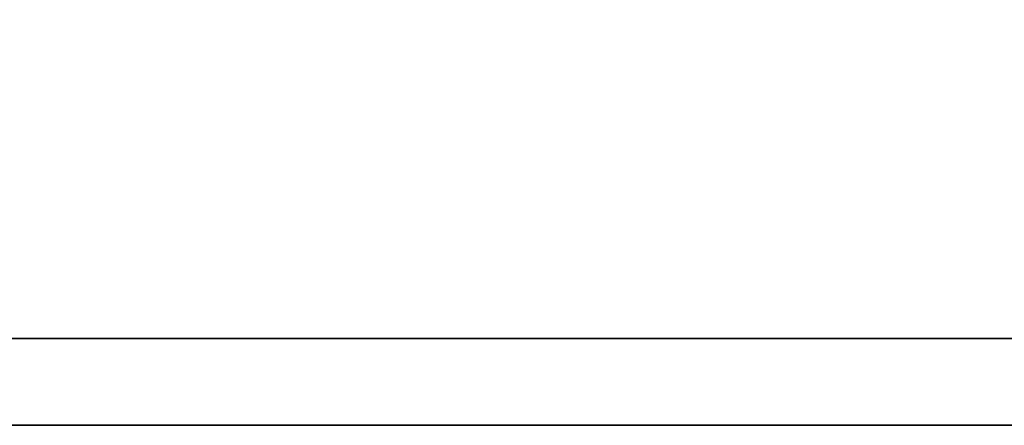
# Model space of a CAD drawing. Extents: x 15 to 1084, y 29 to 151.
# Tile 34 of 51: x 183.217 to 184.163, y 90.91 to 91.3. Entities that reach past the tile are written whole.
import ezdxf

# ---------------------------------------------------------------- set-up
doc = ezdxf.new("R2010")
doc.units = 0
doc.header["$MEASUREMENT"] = 0
doc.layers.add('DIM', color=4, linetype='CONTINUOUS')
doc.layers.add('layer 1', color=7, linetype='CONTINUOUS')

# ---------------------------------------------------------------- blocks, each defined once
blk = doc.blocks.new('TBI MOTION logo(完整正式版)')
at = {"layer": 'layer 1', "color": 22, "lineweight": 35}
blk.add_open_spline([(75.90875, -9.47875), (75.90875, -9.47875), (75.90875, -12.28625), (75.90875, -12.28625), (75.90875, -12.28625), (75.90875, -12.28625), (75.90875, -12.47875), (75.90875, -12.47875), (75.90875, -12.47875), (75.90875, -12.47875), (75.71625, -12.47875), (75.71625, -12.47875), (75.71625, -12.47875), (75.71625, -12.47875), (-88.32875, -12.47875), (-88.32875, -12.47875), (-88.32875, -12.47875), (-88.32875, -12.47875), (-88.32875, -13.29375), (-88.32875, -13.29375), (-88.32875, -13.29375), (-88.32875, -13.29375), (82.89125, -13.29375), (82.89125, -13.29375), (82.89125, -13.29375), (82.89125, -13.29375), (75.90875, -9.47875), (75.90875, -9.47875)], degree=3, knots=[0, 0, 0, 0, 0.1428571, 0.1428571, 0.1428571, 0.1428571, 0.2857143, 0.2857143, 0.2857143, 0.2857143, 0.4285714, 0.4285714, 0.4285714, 0.4285714, 0.5714286, 0.5714286, 0.5714286, 0.5714286, 0.7142857, 0.7142857, 0.7142857, 0.7142857, 0.8571429, 0.8571429, 0.8571429, 0.8571429, 1, 1, 1, 1], dxfattribs=at)

msp = doc.modelspace()

# ---------------------------------------------------------------- block references
at = {"layer": 'DIM', "color": 7, "xscale": 0.1021636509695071, "yscale": 0.1021636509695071, "zscale": 0.1021636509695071}
msp.add_blockref('TBI MOTION logo(完整正式版)', (181.60305, 92.2685), dxfattribs=at)

doc.saveas('drawing.dxf')
